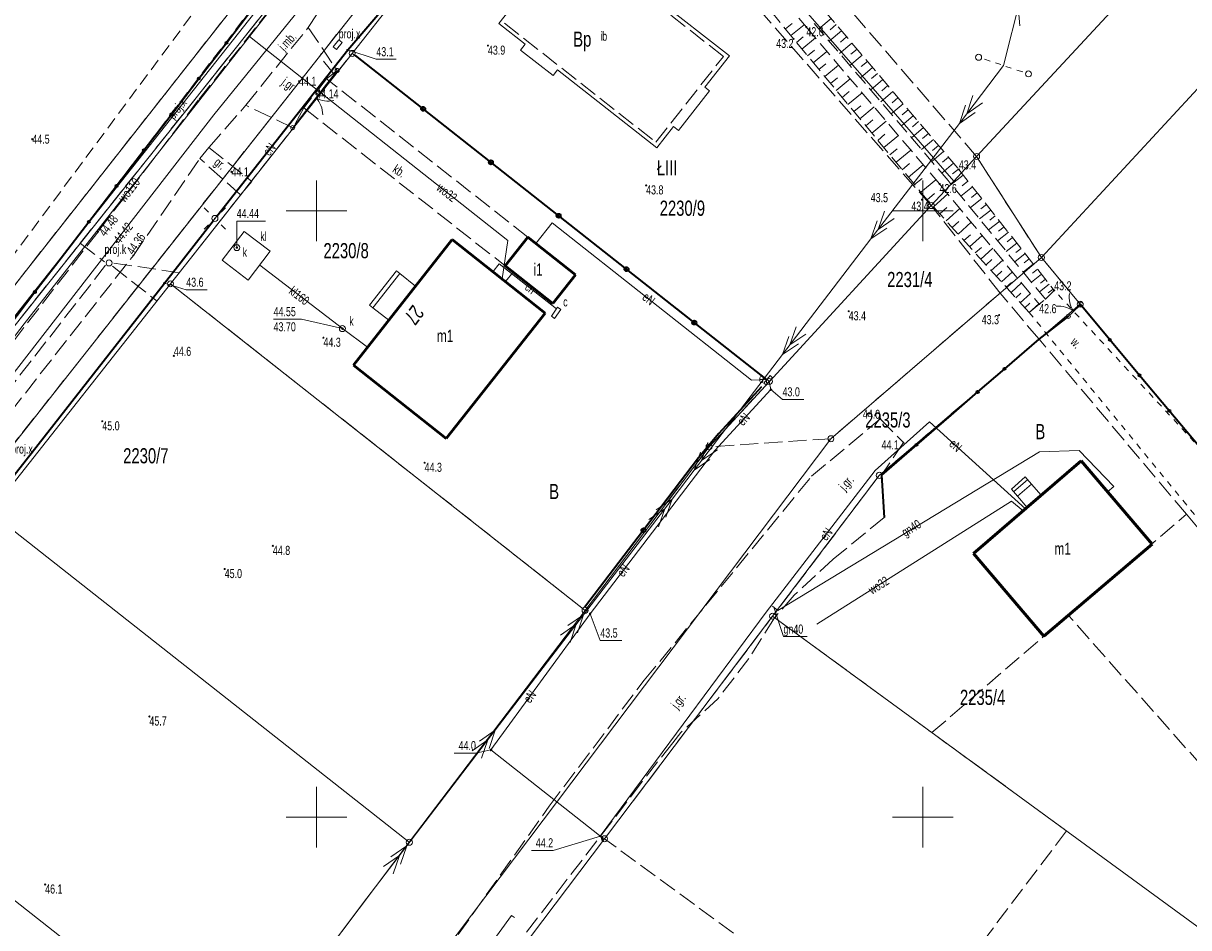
# Model space of a CAD drawing. Header units: millimetres. Extents: x 6552798 to 6553858, y 5859376 to 5860252.
# Tile 22 of 43: x 6553376 to 6553472, y 5859841 to 5859915. Entities that reach past the tile are written whole.
import ezdxf
from ezdxf.enums import TextEntityAlignment as Align

# ---------------------------------------------------------------- set-up
doc = ezdxf.new("R2010")
doc.units = ezdxf.units.MM
for name, pattern in [('1', [0]), ('1_1', [0]), ('1_OTDI', [0]), ('1_OTKJ', [2, 1.5, -0.5]), ('1_OTKU', [2, 1.5, -0.5]), ('1_OTRK', [1.75, 1.25, -0.5]), ('1_OTRKG', [1.75, 1.25, -0.5]), ('1_OTWM', [1, 0.5, -0.5]), ('1_OTZK', [1.5, 1, -0.5]), ('2_EGBS', [0]), ('2_EGBSG', [0]), ('2_EGBU_A', [0]), ('3_SUCP', [0]), ('3_SUCU', [0]), ('3_SUEP_A', [0]), ('3_SUES', [0]), ('3_SUGP', [0]), ('3_SUKM', [0]), ('3_SUKP', [0]), ('3_SULO', [0]), ('3_SUPP_P', [2, 1.5, -0.5]), ('3_SUUP_P', [0]), ('3_SUWP', [0]), ('GDE', [0]), ('GUK', [2, 1.5, -0.5])]:
    doc.linetypes.add(name, pattern=pattern)
for name, color, linetype, lineweight in [('Dzialki', 7, 'GDE', 18), ('EADTD_T_0', 7, 'Continuous', 25), ('EGBB_E_T_0', 7, 'Continuous', 20), ('EGBB_L_0', 7, '2_EGBU_A', 50), ('EGBE_L_3', 7, '2_EGBS', 18), ('Kontury', 3, 'GUK', 18), ('Numery_dzialek', 7, 'Continuous', 13), ('Numery_konturow', 3, 'Continuous', 13), ('OTD_E_T_7', 7, 'Continuous', 0), ('OTD_L_14', 7, '1_OTDI', 18), ('OTK_E_T_0', 7, 'Continuous', 0), ('OTK_E_T_3', 7, 'Continuous', 0), ('OTK_L_0', 7, '1_OTKJ', 18), ('OTK_L_18', 7, '1_1', 18), ('OTK_L_4', 7, '1_OTKU', 18), ('OTO_L_0', 7, 'Continuous', 35), ('OTO_L_1', 7, 'Continuous', 18), ('OTR_L_1', 7, '1_OTRK', 18), ('OTR_T_0', 7, 'Continuous', 18), ('OTR_T_1', 7, 'Continuous', 18), ('OTW_E_T_2', 7, 'Continuous', 0), ('OTW_L_3', 7, 'Continuous', 18), ('OTZ_L_1', 7, '1_OTZK', 18), ('P_SUK_E_T_6', 34, 'Continuous', 0), ('P_SUK_T_3', 34, 'Continuous', 18), ('P_SUKP_L_0', 34, '3_SUPP_P', 18), ('P_SUL_E_T_0', 7, 'Continuous', 0), ('P_SUL_L_0', 7, '3_SUUP_P', 18), ('P_SUP_E_T_5', 7, 'Continuous', 0), ('P_SUP_T_4', 7, 'Continuous', 18), ('Podzial_sekcyjny_krzyze', 7, '1', 0), ('Punkty', 7, 'Continuous', 18), ('SUC_E_T_0', 200, 'Continuous', 0), ('SUC_L_0', 200, '3_SUCU', 18), ('SUCP_E_T_0', 200, 'Continuous', 18), ('SUCP_L_0', 200, '3_SUCP', 18), ('SUE_E_T_1', 1, 'Continuous', 0), ('SUE_L_1', 1, '3_SUES', 18), ('SUE_T_3', 7, 'Continuous', 18), ('SUEP_E_T_0', 1, 'Continuous', 0), ('SUEP_L_0', 1, '3_SUEP_A', 18), ('SUER_T_0', 1, 'Continuous', 18), ('SUGP_E_T_0', 52, 'Continuous', 0), ('SUGP_L_0', 52, '3_SUGP', 18), ('SUK_E_T_2', 34, 'Continuous', 0), ('SUK_E_T_4', 34, 'Continuous', 0), ('SUK_L_3', 34, '3_SUKM', 18), ('SUK_T_3', 34, 'Continuous', 18), ('SUKP_E_T_0', 34, 'Continuous', 0), ('SUKP_L_0', 34, '3_SUKP', 18), ('SUKR_T_0', 34, 'Continuous', 18), ('SUL_L_1', 7, '3_SULO', 35), ('SUP_E_T_1', 7, 'Continuous', 0), ('SUP_T_2', 7, 'Continuous', 18), ('SUP_T_4', 7, 'Continuous', 18), ('SUWP_E_T_0', 5, 'Continuous', 0), ('SUWP_L_0', 5, '3_SUWP', 18)]:
    doc.layers.add(name, color=color, linetype=linetype, lineweight=lineweight)
doc.styles.get("Standard").update_dxf_attribs({"font": 'arial.ttf'})

# ---------------------------------------------------------------- blocks, each defined once
blk = doc.blocks.new('GRT')
at = {"linetype": 'Continuous'}
blk.add_circle((0, 0), 0.25, dxfattribs=at)
blk = doc.blocks.new('GRO')
at = {"linetype": 'Continuous'}
blk.add_circle((0, 0), 0.045, dxfattribs=at)
blk = doc.blocks.new('2_OTRN')
at = {"linetype": 'Continuous'}
blk.add_circle((0, 0), 0.045, dxfattribs=at)
blk = doc.blocks.new('2_OTRS')
at = {"linetype": 'Continuous'}
blk.add_circle((0, 0), 0.045, dxfattribs=at)
blk = doc.blocks.new('4_SUKS')
at = {"linetype": 'Continuous'}
blk.add_circle((0, 0), 0.25, dxfattribs=at)
blk = doc.blocks.new('4_SUPW_B')
at = {"linetype": 'Continuous'}
for p, q in [((0.375, 0.175), (-0.375, 0.175)), ((-0.375, 0.175), (-0.375, -0.175)), ((0.375, -0.175), (0.375, 0.175)), ((-0.375, -0.175), (0.375, -0.175))]:
    blk.add_line(p, q, dxfattribs=at)
blk = doc.blocks.new('4_SUEO_W')
at = {"linetype": 'Continuous'}
for p, q in [((-0.53035, 0.53035), (-0.8839, 0.8839)), ((0.53035, 0.53035), (0.8839, 0.8839)), ((-0.53035, -0.53035), (-0.8839, -0.8839)), ((0.53035, -0.53035), (0.8839, -0.8839))]:
    blk.add_line(p, q, dxfattribs=at)
blk.add_circle((0, 0), 0.025, dxfattribs=at)
blk = doc.blocks.new('4_SUPP')
at = {"linetype": 'Continuous'}
blk.add_circle((0, 0), 0.25, dxfattribs=at)
blk = doc.blocks.new('4_SUPS')
at = {"linetype": 'Continuous'}
blk.add_circle((0, 0), 0.0625, dxfattribs=at)
blk = doc.blocks.new('4_SUPW')
at = {"linetype": 'Continuous'}
blk.add_circle((0, 0), 0.25, dxfattribs=at)

msp = doc.modelspace()

# ---------------------------------------------------------------- linework, layer by layer
at = {"layer": 'Dzialki'}
for p, q in [((6553543.24, 5860000.37), (6553454.42, 5859904.48)), ((6553549.59, 5859993.3), (6553459.76, 5859896.15)), ((6553298.12, 5859796.02), (6553415.42, 5859945.08)), ((6553336.65, 5859842.21), (6553414.8, 5859940.39)), ((6553452.55, 5859902.45), (6553422.18, 5859937.36)), ((6553419.01, 5859936.51), (6553333.4, 5859828)), ((6553402.95, 5859912.98), (6553420.32, 5859935.01)), ((6553387.97, 5859893.98), (6553402.95, 5859912.98)), ((6553437.34, 5859885.93), (6553402.95, 5859912.98)), ((6553454.42, 5859904.48), (6553452.55, 5859902.45)), ((6553454.42, 5859904.48), (6553459.76, 5859896.15)), ((6553450.69, 5859900.43), (6553452.55, 5859902.45)), ((6553437.34, 5859885.93), (6553450.69, 5859900.43)), ((6553459.76, 5859896.15), (6553442.41, 5859881.21)), ((6553459.76, 5859896.15), (6553462.96, 5859892.3)), ((6553373.12, 5859875.14), (6553387.97, 5859893.98)), ((6553422.15, 5859867.06), (6553387.97, 5859893.98)), ((6553462.96, 5859892.3), (6553446.4, 5859878.19)), ((6553475.16, 5859877.69), (6553462.96, 5859892.3)), ((6553432.37, 5859880.54), (6553437.34, 5859885.93)), ((6553442.41, 5859881.21), (6553400.92, 5859826.21)), ((6553422.15, 5859867.06), (6553432.37, 5859880.54)), ((6553446.4, 5859878.19), (6553437.61, 5859866.58)), ((6553407.66, 5859847.94), (6553373.12, 5859875.14)), ((6553407.66, 5859847.94), (6553422.15, 5859867.06)), ((6553423.75, 5859848.23), (6553437.61, 5859866.58)), ((6553437.61, 5859866.58), (6553475.38, 5859838.96)), ((6553391.25, 5859830.44), (6553360.26, 5859854.85)), ((6553410.55, 5859830.77), (6553423.75, 5859848.23)), ((6553394.73, 5859830.88), (6553407.66, 5859847.94))]:
    msp.add_line(p, q, dxfattribs=at)
at = {"layer": 'EGBB_L_0', "linetype": '2_EGBU_A'}
for p, q in [((6553403.05, 5859887.28), (6553411.2, 5859897.63)), ((6553411.2, 5859897.63), (6553418.86, 5859891.57)), ((6553415.55, 5859895.47), (6553417.43, 5859897.82)), ((6553417.43, 5859897.82), (6553421.35, 5859894.73)), ((6553419.49, 5859892.37), (6553415.55, 5859895.47)), ((6553421.35, 5859894.73), (6553419.49, 5859892.37)), ((6553418.86, 5859891.57), (6553410.7, 5859881.23)), ((6553410.7, 5859881.23), (6553403.05, 5859887.28)), ((6553463.05, 5859879.39), (6553454.17, 5859871.74)), ((6553468.89, 5859872.51), (6553463.05, 5859879.39)), ((6553459.955, 5859864.925), (6553468.89, 5859872.51)), ((6553454.17, 5859871.74), (6553459.955, 5859864.925))]:
    msp.add_line(p, q, dxfattribs=at)
at = {"layer": 'EGBE_L_3', "linetype": '2_EGBS'}
for p, q in [((6553404.39, 5859892.21), (6553406.61, 5859895.04)), ((6553406.88, 5859894.82), (6553404.66, 5859891.99)), ((6553406.61, 5859895.04), (6553406.88, 5859894.82)), ((6553406.88, 5859894.82), (6553408.18, 5859893.8)), ((6553408.18, 5859893.8), (6553405.96, 5859890.97)), ((6553404.66, 5859891.99), (6553404.39, 5859892.21)), ((6553405.96, 5859890.97), (6553404.66, 5859891.99)), ((6553457.29, 5859877.06), (6553458.44, 5859878.07)), ((6553457.476, 5859876.844), (6553458.636, 5859877.843)), ((6553458.44, 5859878.07), (6553458.962, 5859877.464)), ((6553457.803, 5859876.465), (6553458.962, 5859877.464)), ((6553458.962, 5859877.464), (6553459.751, 5859876.548)), ((6553457.803, 5859876.465), (6553458.592, 5859875.549)), ((6553458.592, 5859875.549), (6553459.751, 5859876.548))]:
    msp.add_line(p, q, dxfattribs=at)
at = {"layer": 'EGBE_L_3', "linetype": '2_EGBSG'}
msp.add_line((6553457.29, 5859877.06), (6553457.803, 5859876.465), dxfattribs=at)
at = {"layer": 'Kontury'}
for p, q in [((6553454.42, 5859904.48), (6553424.03, 5859939.7)), ((6553419.01, 5859936.51), (6553400.25, 5859912.73)), ((6553450.69, 5859900.43), (6553420.32, 5859935.01)), ((6553433.55, 5859912.73), (6553421.07, 5859922.54)), ((6553323.18, 5859827.87), (6553395.17, 5859919.35)), ((6553396.42, 5859917.28), (6553336.65, 5859842.21)), ((6553415.51, 5859915.47), (6553427.98, 5859905.66)), ((6553400.25, 5859912.73), (6553333.4, 5859828)), ((6553401.53, 5859911.18), (6553400.25, 5859912.73)), ((6553401.53, 5859911.18), (6553402.95, 5859912.98)), ((6553402.95, 5859912.98), (6553437.34, 5859885.93)), ((6553427.98, 5859905.66), (6553433.55, 5859912.73)), ((6553387.97, 5859893.98), (6553401.53, 5859911.18)), ((6553459.76, 5859896.15), (6553454.42, 5859904.48)), ((6553456.36, 5859893.22), (6553450.69, 5859900.43)), ((6553462.96, 5859892.3), (6553459.76, 5859896.15)), ((6553422.15, 5859867.06), (6553387.97, 5859893.98)), ((6553456.36, 5859893.22), (6553442.41, 5859881.21)), ((6553459.57, 5859889.41), (6553456.36, 5859893.22)), ((6553475.16, 5859877.69), (6553462.96, 5859892.3)), ((6553459.57, 5859889.41), (6553446.4, 5859878.19)), ((6553471.73, 5859874.98), (6553459.57, 5859889.41)), ((6553437.34, 5859885.93), (6553432.37, 5859880.54)), ((6553442.41, 5859881.21), (6553432.37, 5859880.54)), ((6553432.37, 5859880.54), (6553429.78, 5859877.12)), ((6553446.4, 5859878.19), (6553437.61, 5859866.58)), ((6553429.78, 5859877.12), (6553422.15, 5859867.06)), ((6553461.98, 5859866.65), (6553471.73, 5859874.98)), ((6553471.73, 5859874.98), (6553499.57, 5859841.73)), ((6553423.75, 5859848.23), (6553437.61, 5859866.58)), ((6553437.61, 5859866.58), (6553450.74, 5859856.98)), ((6553450.74, 5859856.98), (6553461.98, 5859866.65)), ((6553490.23, 5859834.78), (6553461.98, 5859866.65)), ((6553450.74, 5859856.98), (6553461.83, 5859848.87)), ((6553442.46, 5859834.55), (6553423.75, 5859848.23)), ((6553461.83, 5859848.87), (6553447.97, 5859830.52))]:
    msp.add_line(p, q, dxfattribs=at)
at = {"layer": 'OTD_L_14', "linetype": '1_OTDI'}
for p, q in [((6553415.03, 5859915.44), (6553421, 5859923.04)), ((6553421, 5859923.04), (6553434.06, 5859912.77)), ((6553417.21, 5859913.73), (6553415.03, 5859915.44)), ((6553416.83, 5859913.25), (6553417.21, 5859913.73)), ((6553419.51, 5859911.15), (6553416.83, 5859913.25)), ((6553434.06, 5859912.77), (6553432.02, 5859910.19)), ((6553419.88, 5859911.62), (6553419.51, 5859911.15)), ((6553428.05, 5859905.18), (6553419.88, 5859911.62)), ((6553432.41, 5859909.88), (6553429.84, 5859906.63)), ((6553432.02, 5859910.19), (6553432.41, 5859909.88)), ((6553429.45, 5859906.94), (6553428.05, 5859905.18)), ((6553429.84, 5859906.63), (6553429.45, 5859906.94))]:
    msp.add_line(p, q, dxfattribs=at)
at = {"layer": 'OTK_L_0', "linetype": '1_OTKJ'}
for p, q in [((6553397.45, 5859918.21), (6553390.26, 5859909.11)), ((6553399.33, 5859915.11), (6553400.05, 5859916.24)), ((6553394.17, 5859908.7), (6553399.33, 5859915.11)), ((6553399.33, 5859915.11), (6553401.71, 5859911.57)), ((6553401.71, 5859911.57), (6553400.84, 5859910.88)), ((6553390.26, 5859909.11), (6553382, 5859898.28)), ((6553391.13, 5859905.21), (6553394.17, 5859908.7)), ((6553398.05, 5859906.85), (6553394.17, 5859908.7)), ((6553398.97, 5859908.49), (6553398.05, 5859906.85)), ((6553390.38, 5859904.31), (6553391.13, 5859905.21)), ((6553384.91, 5859896.32), (6553390.38, 5859904.31)), ((6553382, 5859898.28), (6553369.62, 5859882.26)), ((6553374.77, 5859883.4), (6553384.91, 5859896.32)), ((6553440.82, 5859878.11), (6553446.47, 5859882.85)), ((6553446.47, 5859882.85), (6553448.39, 5859880.89)), ((6553448.39, 5859880.89), (6553446.59, 5859878.21)), ((6553427.03, 5859861.3), (6553440.82, 5859878.11)), ((6553446.59, 5859878.21), (6553446.81, 5859874.72)), ((6553446.81, 5859874.72), (6553442.6, 5859871.28)), ((6553442.6, 5859871.28), (6553439.38, 5859868.3)), ((6553439.38, 5859868.3), (6553437.77, 5859866.44)), ((6553437.77, 5859866.44), (6553435.64, 5859863.09)), ((6553435.64, 5859863.09), (6553433.12, 5859859.79)), ((6553419.19, 5859850.92), (6553427.03, 5859861.3)), ((6553433.12, 5859859.79), (6553430.04, 5859857)), ((6553430.04, 5859857), (6553429.37, 5859856.13)), ((6553429.37, 5859856.13), (6553426.79, 5859852.86)), ((6553426.79, 5859852.86), (6553424.34, 5859849.64)), ((6553404.76, 5859830.54), (6553419.19, 5859850.92)), ((6553424.34, 5859849.64), (6553407.7, 5859828.03))]:
    msp.add_line(p, q, dxfattribs=at)
at = {"layer": 'OTK_L_18', "linetype": '1_1'}
for p, q in [((6553462.86, 5859995.75), (6553391.535, 5859907.91)), ((6553391.535, 5859907.91), (6553296.727, 5859785.519))]:
    msp.add_line(p, q, dxfattribs=at)
at = {"layer": 'OTK_L_4', "linetype": '1_OTKU'}
for p, q in [((6553400.84, 5859910.88), (6553398.97, 5859908.49)), ((6553417.43, 5859897.82), (6553400.84, 5859910.88)), ((6553398.97, 5859908.49), (6553415.55, 5859895.47)), ((6553390.38, 5859904.31), (6553391.13, 5859905.21)), ((6553391.13, 5859905.21), (6553394.67, 5859902.42)), ((6553393.75, 5859901.31), (6553390.38, 5859904.31)), ((6553394.67, 5859902.42), (6553393.75, 5859901.31)), ((6553415.55, 5859895.47), (6553417.43, 5859897.82))]:
    msp.add_line(p, q, dxfattribs=at)
at = {"layer": 'OTO_L_0'}
for p, q in [((6553392.582, 5859913.857), (6553394.85, 5859916.81)), ((6553390.315, 5859910.905), (6553392.582, 5859913.857)), ((6553408.798, 5859908.405), (6553403.21, 5859912.81)), ((6553388.047, 5859907.952), (6553390.315, 5859910.905)), ((6553385.779, 5859904.999), (6553388.047, 5859907.952)), ((6553414.386, 5859903.999), (6553408.798, 5859908.405)), ((6553383.512, 5859902.047), (6553385.779, 5859904.999)), ((6553419.974, 5859899.594), (6553414.386, 5859903.999)), ((6553381.244, 5859899.094), (6553383.512, 5859902.047)), ((6553378.96, 5859896.12), (6553381.244, 5859899.094)), ((6553425.562, 5859895.189), (6553419.974, 5859899.594)), ((6553376.797, 5859893.306), (6553378.96, 5859896.12)), ((6553431.15, 5859890.783), (6553425.562, 5859895.189)), ((6553374.635, 5859890.491), (6553376.797, 5859893.306)), ((6553465.41, 5859889.368), (6553462.96, 5859892.3)), ((6553461.99, 5859891.3), (6553459.56, 5859889.41)), ((6553437.04, 5859886.14), (6553431.15, 5859890.783)), ((6553459.56, 5859889.41), (6553456.718, 5859886.963)), ((6553467.859, 5859886.435), (6553465.41, 5859889.368)), ((6553456.718, 5859886.963), (6553454.509, 5859885.062)), ((6553470.309, 5859883.503), (6553467.859, 5859886.435)), ((6553436.69, 5859885.48), (6553433.18, 5859881.64)), ((6553454.509, 5859885.062), (6553452.3, 5859883.16)), ((6553452.3, 5859883.16), (6553449.466, 5859880.704)), ((6553472.759, 5859880.57), (6553470.309, 5859883.503)), ((6553433.18, 5859881.64), (6553431.51, 5859879.63)), ((6553449.466, 5859880.704), (6553446.59, 5859878.21)), ((6553431.51, 5859879.63), (6553426.965, 5859873.664)), ((6553446.59, 5859878.21), (6553446.81, 5859874.72)), ((6553426.965, 5859873.664), (6553422.11, 5859867.29))]:
    msp.add_line(p, q, dxfattribs=at)
for centre, radius in [((6553392.582, 5859913.857), 0.085), ((6553390.315, 5859910.905), 0.085), ((6553408.798, 5859908.405), 0.17), ((6553388.047, 5859907.952), 0.085), ((6553385.779, 5859904.999), 0.085), ((6553414.386, 5859903.999), 0.17), ((6553383.512, 5859902.047), 0.085), ((6553381.244, 5859899.094), 0.085), ((6553419.974, 5859899.594), 0.17), ((6553425.562, 5859895.189), 0.17), ((6553376.797, 5859893.306), 0.085), ((6553431.15, 5859890.783), 0.17), ((6553465.41, 5859889.368), 0.085), ((6553456.718, 5859886.963), 0.085), ((6553467.859, 5859886.435), 0.085), ((6553454.509, 5859885.062), 0.085), ((6553470.309, 5859883.503), 0.085), ((6553449.466, 5859880.704), 0.085), ((6553426.965, 5859873.664), 0.17)]:
    msp.add_circle(centre, radius, dxfattribs=at)
at = {"layer": 'OTO_L_1'}
for p, q in [((6553401.71, 5859911.57), (6553400.263, 5859909.704)), ((6553400.416, 5859909.901), (6553399.497, 5859908.716)), ((6553399.497, 5859908.716), (6553398.05, 5859906.85)), ((6553461.881, 5859891.197), (6553462.968, 5859892.231)), ((6553462.968, 5859892.231), (6553463.04, 5859892.3)), ((6553461.99, 5859891.3), (6553462.062, 5859891.369))]:
    msp.add_line(p, q, dxfattribs=at)
for centre in [(6553401.71, 5859911.57), (6553398.05, 5859906.85), (6553463.04, 5859892.3), (6553461.99, 5859891.3)]:
    msp.add_circle(centre, 0.17, dxfattribs=at)
for centre, start, end in [((6553400.952, 5859911.044), 240.1536, 284.22798), ((6553398.524, 5859907.913), 0.19033, 44.2647), ((6553464.049, 5859892.88), 171.58399, 215.65837), ((6553461.181, 5859890.148), 51.54727, 95.62164)]:
    msp.add_arc(centre, 2, start, end, dxfattribs=at)
at = {"layer": 'OTR_L_1', "linetype": '1_OTRK'}
for p, q in [((6553435.28, 5859921.27), (6553440.39, 5859915.14)), ((6553452.07, 5859902.5), (6553440.91, 5859915.58)), ((6553440.39, 5859915.14), (6553451.37, 5859902.21)), ((6553451.37, 5859902.21), (6553459.58, 5859892.31)), ((6553460.1, 5859892.71), (6553452.07, 5859902.5)), ((6553460.82, 5859893.44), (6553460.1, 5859892.71)), ((6553458.76, 5859891.61), (6553459.58, 5859892.31))]:
    msp.add_line(p, q, dxfattribs=at)
at = {"layer": 'OTR_L_1', "linetype": '1_OTRKG'}
for p, q in [((6553439.33, 5859914.17), (6553434.32, 5859920.36)), ((6553441.89, 5859916.49), (6553452.96, 5859903.41)), ((6553450.47, 5859900.76), (6553439.33, 5859914.17)), ((6553452.96, 5859903.41), (6553460.82, 5859893.44)), ((6553458.76, 5859891.61), (6553450.47, 5859900.76))]:
    msp.add_line(p, q, dxfattribs=at)
at = {"layer": 'OTR_L_1', "linetype": '1_1'}
for p, q in [((6553438.658, 5859915), (6553439.21, 5859915.447)), ((6553439.108, 5859914.444), (6553440.22, 5859915.344)), ((6553442.421, 5859915.862), (6553441.404, 5859915.001)), ((6553442.852, 5859915.354), (6553442.344, 5859914.924)), ((6553439.565, 5859913.888), (6553440.118, 5859914.348)), ((6553443.281, 5859914.846), (6553442.268, 5859913.988)), ((6553443.71, 5859914.339), (6553443.205, 5859913.911)), ((6553440.027, 5859913.331), (6553441.141, 5859914.256)), ((6553444.138, 5859913.834), (6553443.129, 5859912.979)), ((6553444.565, 5859913.329), (6553444.062, 5859912.903)), ((6553440.492, 5859912.771), (6553441.052, 5859913.236)), ((6553440.96, 5859912.208), (6553442.086, 5859913.143)), ((6553444.992, 5859912.825), (6553443.986, 5859911.974)), ((6553441.43, 5859911.642), (6553441.996, 5859912.112)), ((6553441.903, 5859911.073), (6553443.041, 5859912.019)), ((6553445.842, 5859911.821), (6553444.84, 5859910.974)), ((6553445.417, 5859912.323), (6553444.915, 5859911.898)), ((6553442.378, 5859910.501), (6553442.95, 5859910.976)), ((6553442.856, 5859909.926), (6553444.006, 5859910.882)), ((6553446.688, 5859910.821), (6553445.691, 5859909.977)), ((6553446.265, 5859911.32), (6553445.766, 5859910.897)), ((6553443.336, 5859909.347), (6553443.915, 5859909.828)), ((6553443.819, 5859908.766), (6553444.982, 5859909.732)), ((6553447.531, 5859909.824), (6553446.538, 5859908.984)), ((6553447.11, 5859910.322), (6553446.613, 5859909.901)), ((6553444.305, 5859908.181), (6553444.89, 5859908.667)), ((6553444.793, 5859907.593), (6553445.969, 5859908.57)), ((6553448.371, 5859908.832), (6553447.382, 5859907.995)), ((6553447.952, 5859909.328), (6553447.456, 5859908.908)), ((6553449.208, 5859907.844), (6553448.222, 5859907.01)), ((6553448.79, 5859908.337), (6553448.296, 5859907.92)), ((6553445.284, 5859907.002), (6553445.875, 5859907.493)), ((6553445.778, 5859906.408), (6553446.967, 5859907.395)), ((6553450.041, 5859906.859), (6553449.059, 5859906.029)), ((6553449.625, 5859907.351), (6553449.133, 5859906.935)), ((6553446.274, 5859905.81), (6553446.872, 5859906.307)), ((6553446.774, 5859905.21), (6553447.975, 5859906.208)), ((6553450.871, 5859905.879), (6553449.893, 5859905.052)), ((6553450.456, 5859906.369), (6553449.966, 5859905.954)), ((6553447.275, 5859904.606), (6553447.879, 5859905.107)), ((6553447.78, 5859903.998), (6553448.994, 5859905.007)), ((6553451.697, 5859904.902), (6553450.723, 5859904.078)), ((6553451.284, 5859905.39), (6553450.796, 5859904.977)), ((6553448.287, 5859903.388), (6553448.898, 5859903.895)), ((6553448.797, 5859902.774), (6553450.025, 5859903.794)), ((6553452.52, 5859903.93), (6553451.55, 5859903.109)), ((6553452.109, 5859904.415), (6553451.623, 5859904.004)), ((6553453.324, 5859902.948), (6553452.339, 5859902.172)), ((6553452.931, 5859903.445), (6553452.447, 5859903.035)), ((6553449.31, 5859902.156), (6553449.927, 5859902.669)), ((6553449.826, 5859901.536), (6553451.067, 5859902.567)), ((6553454.097, 5859901.968), (6553453.131, 5859901.206)), ((6553453.712, 5859902.455), (6553453.225, 5859902.071)), ((6553450.343, 5859900.913), (6553450.965, 5859901.43)), ((6553450.871, 5859900.317), (6553452.052, 5859901.387)), ((6553454.855, 5859901.007), (6553453.907, 5859900.26)), ((6553454.478, 5859901.485), (6553453.999, 5859901.108)), ((6553451.395, 5859899.739), (6553451.973, 5859900.263)), ((6553451.907, 5859899.174), (6553453.038, 5859900.198)), ((6553455.598, 5859900.064), (6553454.669, 5859899.331)), ((6553455.228, 5859900.533), (6553454.759, 5859900.163)), ((6553452.409, 5859898.62), (6553452.962, 5859899.122)), ((6553452.899, 5859898.079), (6553453.982, 5859899.06)), ((6553456.327, 5859899.139), (6553455.416, 5859898.421)), ((6553455.964, 5859899.599), (6553455.504, 5859899.237)), ((6553453.379, 5859897.549), (6553453.909, 5859898.029)), ((6553453.849, 5859897.03), (6553454.886, 5859897.97)), ((6553457.042, 5859898.233), (6553456.148, 5859897.528)), ((6553456.686, 5859898.684), (6553456.235, 5859898.328)), ((6553457.743, 5859897.343), (6553456.866, 5859896.652)), ((6553457.394, 5859897.786), (6553456.951, 5859897.437)), ((6553454.309, 5859896.523), (6553454.816, 5859896.983)), ((6553454.759, 5859896.026), (6553455.752, 5859896.926)), ((6553458.43, 5859896.471), (6553457.571, 5859895.794)), ((6553458.088, 5859896.905), (6553457.654, 5859896.563)), ((6553458.769, 5859896.041), (6553458.344, 5859895.706)), ((6553455.199, 5859895.54), (6553455.685, 5859895.981)), ((6553455.63, 5859895.065), (6553456.581, 5859895.927)), ((6553459.105, 5859895.616), (6553458.262, 5859894.951)), ((6553459.437, 5859895.194), (6553459.02, 5859894.865)), ((6553456.051, 5859894.6), (6553456.517, 5859895.021)), ((6553456.464, 5859894.144), (6553457.375, 5859894.969)), ((6553459.766, 5859894.777), (6553458.939, 5859894.125)), ((6553460.092, 5859894.364), (6553459.683, 5859894.041)), ((6553456.868, 5859893.699), (6553457.313, 5859894.102)), ((6553457.263, 5859893.263), (6553458.135, 5859894.053)), ((6553457.649, 5859892.836), (6553458.076, 5859893.223)), ((6553458.028, 5859892.418), (6553458.863, 5859893.175)), ((6553460.415, 5859893.954), (6553459.604, 5859893.315)), ((6553460.734, 5859893.549), (6553460.333, 5859893.232)), ((6553458.398, 5859892.01), (6553458.806, 5859892.38)), ((6553458.76, 5859891.61), (6553459.56, 5859892.335))]:
    msp.add_line(p, q, dxfattribs=at)
at = {"layer": 'OTW_L_3', "linetype": '1_OTWM'}
for p, q in [((6553460.82, 5859893.44), (6553460.1, 5859892.71)), ((6553474.408, 5859878.743), (6553460.82, 5859893.44)), ((6553458.76, 5859891.61), (6553459.58, 5859892.31)), ((6553459.58, 5859892.31), (6553460.1, 5859892.71)), ((6553458.76, 5859891.61), (6553499.57, 5859841.73))]:
    msp.add_line(p, q, dxfattribs=at)
at = {"layer": 'OTZ_L_1', "linetype": '1_OTZK'}
for p, q in [((6553408.5, 5859934.78), (6553378.96, 5859896.12)), ((6553372.06, 5859892.36), (6553394.5, 5859922.57)), ((6553378.96, 5859896.12), (6553336.72, 5859841.34))]:
    msp.add_line(p, q, dxfattribs=at)
at = {"layer": 'P_SUKP_L_0', "linetype": '3_SUPP_P'}
for p, q in [((6553380.545, 5859897.315), (6553382.542, 5859895.792)), ((6553382.623, 5859895.507), (6553351.894, 5859856.07)), ((6553383.179, 5859895.439), (6553386.868, 5859892.548)), ((6553383.303, 5859895.69), (6553388.692, 5859894.899))]:
    msp.add_line(p, q, dxfattribs=at)
at = {"layer": 'P_SUL_L_0', "linetype": '3_SUUP_P'}
msp.add_line((6553395.879, 5859917.584), (6553369.261, 5859883.916), dxfattribs=at)
at = {"layer": 'Podzial_sekcyjny_krzyze'}
for p, q in [((6553400, 5859897.5), (6553400, 5859902.5)), ((6553450, 5859897.5), (6553450, 5859902.5)), ((6553397.5, 5859900), (6553402.5, 5859900)), ((6553447.5, 5859900), (6553452.5, 5859900)), ((6553400, 5859847.5), (6553400, 5859852.5)), ((6553450, 5859847.5), (6553450, 5859852.5)), ((6553397.5, 5859850), (6553402.5, 5859850)), ((6553447.5, 5859850), (6553452.5, 5859850))]:
    msp.add_line(p, q, dxfattribs=at)
at = {"layer": 'SUC_L_0', "linetype": '3_SUCU'}
for p, q in [((6553419.37, 5859891.3), (6553419.88, 5859892.05)), ((6553419.63, 5859891.12), (6553419.37, 5859891.3)), ((6553420.14, 5859891.87), (6553419.63, 5859891.12)), ((6553419.88, 5859892.05), (6553420.14, 5859891.87))]:
    msp.add_line(p, q, dxfattribs=at)
at = {"layer": 'SUCP_L_0', "linetype": '3_SUCP'}
for p, q in [((6553414.55, 5859894.98), (6553415.07, 5859895.63)), ((6553415.07, 5859895.63), (6553419.8, 5859891.93))]:
    msp.add_line(p, q, dxfattribs=at)
at = {"layer": 'SUE_L_1', "linetype": '3_SUES'}
for p, q in [((6553436.89, 5859885.8), (6553437.41, 5859886.41)), ((6553437.08, 5859885.64), (6553436.89, 5859885.8)), ((6553437.59, 5859886.24), (6553437.08, 5859885.64)), ((6553437.41, 5859886.41), (6553437.59, 5859886.24))]:
    msp.add_line(p, q, dxfattribs=at)
at = {"layer": 'SUEP_L_0', "linetype": '3_SUEP_A'}
for p, q in [((6553402.58, 5859913.26), (6553408.978, 5859920.721)), ((6553456.645, 5859911.975), (6553458.097, 5859917.797)), ((6553457.855, 5859916.826), (6553457.977, 5859915.25)), ((6553391.786, 5859899.568), (6553402.58, 5859913.26)), ((6553453.001, 5859907.209), (6553456.645, 5859911.975)), ((6553454.122, 5859909.498), (6553453.608, 5859908.003)), ((6553453.515, 5859908.704), (6553453.001, 5859907.209)), ((6553453.608, 5859908.003), (6553454.916, 5859908.891)), ((6553453.001, 5859907.209), (6553454.309, 5859908.096)), ((6553445.712, 5859897.676), (6553453.001, 5859907.209)), ((6553446.833, 5859899.965), (6553446.32, 5859898.47)), ((6553387.47, 5859894.04), (6553391.477, 5859899.174)), ((6553391.477, 5859899.174), (6553391.63, 5859899.37)), ((6553391.63, 5859899.37), (6553391.786, 5859899.568)), ((6553418.082, 5859897.306), (6553419.44, 5859899.02)), ((6553419.44, 5859899.02), (6553435.87, 5859886.05)), ((6553446.226, 5859899.171), (6553445.712, 5859897.676)), ((6553446.32, 5859898.47), (6553447.628, 5859899.358)), ((6553445.712, 5859897.676), (6553447.02, 5859898.563)), ((6553438.424, 5859888.143), (6553445.712, 5859897.676)), ((6553415.59, 5859894.16), (6553416.214, 5859894.948)), ((6553374.793, 5859877.816), (6553387.47, 5859894.04)), ((6553439.545, 5859890.432), (6553439.031, 5859888.937)), ((6553438.938, 5859889.638), (6553438.424, 5859888.143)), ((6553439.031, 5859888.937), (6553440.339, 5859889.825)), ((6553438.424, 5859888.143), (6553439.732, 5859889.031)), ((6553431.135, 5859878.61), (6553438.424, 5859888.143)), ((6553435.87, 5859886.05), (6553437.15, 5859886.105)), ((6553437.47, 5859885.26), (6553437.335, 5859885.94)), ((6553432.85, 5859880.25), (6553437.47, 5859885.26)), ((6553446.06, 5859878.59), (6553450.54, 5859882.6)), ((6553450.54, 5859882.6), (6553458.451, 5859875.428)), ((6553432.256, 5859880.899), (6553431.743, 5859879.404)), ((6553422.57, 5859866.78), (6553432.85, 5859880.25)), ((6553431.649, 5859880.105), (6553431.135, 5859878.61)), ((6553431.743, 5859879.404), (6553433.051, 5859880.292)), ((6553431.135, 5859878.61), (6553432.443, 5859879.498)), ((6553429.32, 5859876.235), (6553431.135, 5859878.61)), ((6553437.08, 5859866.9), (6553446.06, 5859878.59)), ((6553422.031, 5859866.702), (6553429.32, 5859876.235)), ((6553428.012, 5859875.347), (6553429.32, 5859876.235)), ((6553429.32, 5859876.235), (6553428.806, 5859874.74)), ((6553427.404, 5859874.553), (6553428.712, 5859875.441)), ((6553428.712, 5859875.441), (6553428.199, 5859873.946)), ((6553414.39, 5859855.55), (6553422.57, 5859866.78)), ((6553414.743, 5859857.169), (6553422.031, 5859866.702)), ((6553420.723, 5859865.814), (6553422.031, 5859866.702)), ((6553422.031, 5859866.702), (6553421.517, 5859865.207)), ((6553437.08, 5859866.9), (6553423.4, 5859848.44)), ((6553420.116, 5859865.02), (6553421.424, 5859865.908)), ((6553421.424, 5859865.908), (6553420.91, 5859864.413)), ((6553407.454, 5859847.636), (6553414.743, 5859857.169)), ((6553413.435, 5859856.282), (6553414.743, 5859857.169)), ((6553414.743, 5859857.169), (6553414.229, 5859855.674)), ((6553412.827, 5859855.487), (6553414.135, 5859856.375)), ((6553414.135, 5859856.375), (6553413.622, 5859854.88)), ((6553423.35, 5859848.49), (6553414.39, 5859855.55)), ((6553423.76, 5859848.225), (6553423.35, 5859848.49)), ((6553423.4, 5859848.44), (6553423.668, 5859848.121)), ((6553403.81, 5859842.87), (6553407.454, 5859847.636)), ((6553406.146, 5859846.749), (6553407.454, 5859847.636)), ((6553407.454, 5859847.636), (6553406.94, 5859846.141)), ((6553405.539, 5859845.954), (6553406.847, 5859846.842)), ((6553406.847, 5859846.842), (6553406.333, 5859845.347)), ((6553403.81, 5859842.87), (6553400.192, 5859838.084))]:
    msp.add_line(p, q, dxfattribs=at)
at = {"layer": 'SUER_T_0', "linetype": 'Continuous', "lineweight": 0}
for p, q in [((6553402.579, 5859913.259), (6553404.939, 5859912.49)), ((6553404.939, 5859912.49), (6553406.567, 5859912.49)), ((6553387.47, 5859894.04), (6553389.27, 5859893.489)), ((6553389.27, 5859893.489), (6553391.007, 5859893.489)), ((6553437.47, 5859885.26), (6553438.427, 5859884.451)), ((6553438.427, 5859884.451), (6553440.191, 5859884.451)), ((6553422.57, 5859866.78), (6553423.402, 5859864.567)), ((6553423.402, 5859864.567), (6553425.166, 5859864.567)), ((6553411.356, 5859855.285), (6553413.148, 5859855.285)), ((6553414.39, 5859855.55), (6553413.148, 5859855.285)), ((6553423.406, 5859848.448), (6553419.515, 5859847.272)), ((6553417.723, 5859847.272), (6553419.515, 5859847.272))]:
    msp.add_line(p, q, dxfattribs=at)
at = {"layer": 'SUGP_E_T_0', "linetype": 'Continuous', "lineweight": 0}
for p, q in [((6553437.702, 5859867.318), (6553438.501, 5859864.891)), ((6553438.501, 5859864.891), (6553440.455, 5859864.891))]:
    msp.add_line(p, q, dxfattribs=at)
at = {"layer": 'SUGP_L_0', "linetype": '3_SUGP'}
for p, q in [((6553438.05, 5859867.06), (6553459.62, 5859880.13)), ((6553459.62, 5859880.13), (6553462.88, 5859880.24)), ((6553462.88, 5859880.24), (6553465.75, 5859877.26)), ((6553465.75, 5859877.26), (6553465.218, 5859876.836)), ((6553437.6, 5859867.393), (6553438.05, 5859867.06))]:
    msp.add_line(p, q, dxfattribs=at)
at = {"layer": 'SUK_L_3', "linetype": '3_SUKM'}
for p, q in [((6553392.23, 5859895.92), (6553394.05, 5859898.3)), ((6553394.05, 5859898.3), (6553396.2, 5859896.66)), ((6553396.2, 5859896.66), (6553394.38, 5859894.28)), ((6553394.38, 5859894.28), (6553392.23, 5859895.92))]:
    msp.add_line(p, q, dxfattribs=at)
at = {"layer": 'SUKP_L_0', "linetype": '3_SUKP'}
for p, q in [((6553402.14, 5859890.29), (6553395.33, 5859895.52)), ((6553404.21, 5859888.75), (6553402.14, 5859890.29))]:
    msp.add_line(p, q, dxfattribs=at)
at = {"layer": 'SUKR_T_0', "linetype": 'Continuous', "lineweight": 0}
for p, q in [((6553393.44, 5859896.97), (6553393.43, 5859899.154)), ((6553393.43, 5859899.154), (6553395.791, 5859899.154)), ((6553396.468, 5859891.062), (6553398.775, 5859891.062)), ((6553402.14, 5859890.29), (6553398.775, 5859891.062))]:
    msp.add_line(p, q, dxfattribs=at)
at = {"layer": 'SUL_L_1', "linetype": '3_SULO'}
for p, q in [((6553402.58, 5859913.26), (6553408.978, 5859920.721)), ((6553391.786, 5859899.568), (6553402.58, 5859913.26)), ((6553387.47, 5859894.04), (6553391.477, 5859899.174)), ((6553374.793, 5859877.816), (6553387.47, 5859894.04))]:
    msp.add_line(p, q, dxfattribs=at)
at = {"layer": 'SUP_T_2', "linetype": 'Continuous', "lineweight": 0}
for p, q in [((6553455.064, 5859912.502), (6553455.539, 5859912.344)), ((6553455.973, 5859912.199), (6553456.408, 5859912.054)), ((6553456.842, 5859911.909), (6553457.277, 5859911.764)), ((6553457.751, 5859911.606), (6553458.226, 5859911.448))]:
    msp.add_line(p, q, dxfattribs=at)
at = {"layer": 'SUWP_L_0', "linetype": '3_SUWP'}
for p, q in [((6553394.49, 5859914.38), (6553410.37, 5859934.64)), ((6553375.9, 5859890.67), (6553394.49, 5859914.38)), ((6553415.78, 5859897.54), (6553394.49, 5859914.38)), ((6553415.3, 5859894.39), (6553415.78, 5859897.54)), ((6553366.42, 5859878.37), (6553375.9, 5859890.67)), ((6553441.259, 5859865.909), (6553457.29, 5859876.05)), ((6553457.29, 5859876.05), (6553458.261, 5859875.265)), ((6553416.08, 5859841.91), (6553397.21, 5859816.07)), ((6553416.32, 5859841.75), (6553416.08, 5859841.91))]:
    msp.add_line(p, q, dxfattribs=at)

# ---------------------------------------------------------------- block references
at = {"layer": 'OTR_T_0'}
for p in [(6553399.99, 5859909.64), (6553382, 5859898.28), (6553383.51, 5859897.44), (6553384.91, 5859896.32)]:
    msp.add_blockref('2_OTRS', p, dxfattribs=at)
at = {"layer": 'OTR_T_1'}
for p in [(6553440.39, 5859915.14), (6553414.14, 5859913.62), (6553439.33, 5859914.17), (6553398.57, 5859910.68), (6553376.58, 5859905.91), (6553393, 5859903.21), (6553452.96, 5859903.41), (6553427.18, 5859902.1), (6553451.37, 5859902.21), (6553450.47, 5859900.76), (6553460.82, 5859893.44), (6553459.58, 5859892.31), (6553443.88, 5859891.72), (6553456.27, 5859891.4), (6553400.58, 5859889.54), (6553388.25, 5859888.04), (6553382.35, 5859882.65), (6553446.47, 5859882.85), (6553448.39, 5859880.89), (6553408.92, 5859879.23), (6553396.41, 5859872.38), (6553392.44, 5859870.47), (6553386.23, 5859858.31), (6553377.64, 5859844.46)]:
    msp.add_blockref('2_OTRN', p, dxfattribs=at)
at = {"layer": 'OTR_T_1', "rotation": 359.2028556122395}
msp.add_blockref('2_OTRN', (6553449.913, 5859900.917), dxfattribs=at)
at = {"layer": 'P_SUK_T_3'}
msp.add_blockref('4_SUKS', (6553382.913, 5859895.702), dxfattribs=at)
at = {"layer": 'P_SUP_T_4', "rotation": 230.7743235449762}
msp.add_blockref('4_SUPW_B', (6553401.746, 5859913.705), dxfattribs=at)
at = {"layer": 'Punkty'}
for name, p in [('GRT', (6553402.95, 5859912.98)), ('GRT', (6553454.42, 5859904.48)), ('GRO', (6553452.55, 5859902.45)), ('GRT', (6553450.69, 5859900.43)), ('GRT', (6553459.76, 5859896.15)), ('GRT', (6553387.97, 5859893.98)), ('GRT', (6553462.96, 5859892.3)), ('GRT', (6553437.34, 5859885.93)), ('GRT', (6553432.37, 5859880.54)), ('GRT', (6553442.41, 5859881.21)), ('GRT', (6553446.4, 5859878.19)), ('GRT', (6553422.15, 5859867.06)), ('GRT', (6553437.61, 5859866.58)), ('GRT', (6553407.66, 5859847.94)), ('GRT', (6553423.75, 5859848.23))]:
    msp.add_blockref(name, p, dxfattribs=at)
at = {"layer": 'SUE_T_3'}
for name in ['4_SUEO_W', '4_SUPP']:
    msp.add_blockref(name, (6553391.63, 5859899.37), dxfattribs=at)
at = {"layer": 'SUER_T_0'}
for p in [(6553402.579, 5859913.259), (6553387.47, 5859894.04), (6553437.47, 5859885.26), (6553422.57, 5859866.78), (6553414.39, 5859855.55), (6553423.406, 5859848.448)]:
    msp.add_blockref('4_SUPS', p, dxfattribs=at)
at = {"layer": 'SUK_T_3'}
msp.add_blockref('4_SUKS', (6553402.14, 5859890.29), dxfattribs=at)
at = {"layer": 'SUKR_T_0'}
for p in [(6553393.44, 5859896.97), (6553402.14, 5859890.29)]:
    msp.add_blockref('4_SUPS', p, dxfattribs=at)
at = {"layer": 'SUP_T_2'}
for p in [(6553454.59, 5859912.66), (6553458.7, 5859911.29)]:
    msp.add_blockref('4_SUPP', p, dxfattribs=at)
at = {"layer": 'SUP_T_4'}
msp.add_blockref('4_SUPW', (6553393.44, 5859896.97), dxfattribs=at)

# ---------------------------------------------------------------- texts
at = {"layer": 'EADTD_T_0', "width": 0.7}
msp.add_text('27', height=1.25, rotation=233.0591, dxfattribs=at).set_placement((6553407.555, 5859891.78), align=Align.CENTER)
at = {"layer": 'EGBB_E_T_0', "width": 0.7}
for s, p in [('i1', (6553418.272, 5859895.186)), ('m1', (6553410.61, 5859889.692)), ('m1', (6553461.516, 5859872.141))]:
    msp.add_text(s, height=1, dxfattribs=at).set_placement(p, align=Align.MIDDLE)
at = {"layer": 'Numery_dzialek', "width": 0.7}
for s, p in [('2230/9', (6553428.3, 5859900.84)), ('2230/8', (6553400.58, 5859897.34)), ('2231/4', (6553447.05, 5859894.96)), ('2235/3', (6553445.24, 5859883.38)), ('2230/7', (6553384.07, 5859880.43)), ('2235/4', (6553453.05, 5859860.51))]:
    msp.add_text(s, height=1.25, dxfattribs=at).set_placement(p, align=Align.TOP_LEFT)
at = {"layer": 'Numery_konturow', "width": 0.7}
for s, p in [('Bp', (6553421.17, 5859914.78)), ('ŁIII', (6553428.06, 5859904.17)), ('B', (6553459.27, 5859882.42)), ('B', (6553419.19, 5859877.48))]:
    msp.add_text(s, height=1.25, dxfattribs=at).set_placement(p, align=Align.TOP_LEFT)
at = {"layer": 'OTD_E_T_7', "lineweight": 9, "width": 0.7}
msp.add_text('ib', height=0.75, dxfattribs=at).set_placement((6553423.398, 5859914.397), align=Align.MIDDLE_LEFT)
at = {"layer": 'OTK_E_T_0', "lineweight": 9, "width": 0.7}
for s, rotation, p in [('j.mb.', 47.33, (6553397.671, 5859913.9)), ('j.gr.', 323.32, (6553397.72, 5859910.318)), ('j.gr.', 48.01278, (6553443.751, 5859877.515)), ('j.gr.', 51.58193, (6553429.912, 5859859.527))]:
    msp.add_text(s, height=0.75, rotation=rotation, dxfattribs=at).set_placement(p, align=Align.MIDDLE)
at = {"layer": 'OTK_E_T_3', "lineweight": 9, "width": 0.7}
for s, rotation, p in [('gr.', 321.67435, (6553391.987, 5859903.801)), ('kb.', 326.75, (6553406.837, 5859903.297))]:
    msp.add_text(s, height=0.75, rotation=rotation, dxfattribs=at).set_placement(p, align=Align.MIDDLE)
at = {"layer": 'OTR_T_0', "lineweight": 9, "width": 0.7}
msp.add_text('44.14', height=0.75, dxfattribs=at).set_placement((6553399.99, 5859909.64), align=Align.MIDDLE_LEFT)
msp.add_text('44.48', height=0.75, rotation=52.66736, dxfattribs=at).set_placement((6553382, 5859898.28), align=Align.TOP_LEFT)
msp.add_text('44.42', height=0.75, rotation=52.54431, dxfattribs=at).set_placement((6553383.51, 5859897.44), align=Align.MIDDLE_LEFT)
msp.add_text('44.36', height=0.75, rotation=55.60423, dxfattribs=at).set_placement((6553384.91, 5859896.32))
at = {"layer": 'OTR_T_1', "lineweight": 9, "width": 0.7}
for s, p in [('42.6', (6553440.39, 5859915.14)), ('43.9', (6553414.14, 5859913.62)), ('43.8', (6553427.18, 5859902.1)), ('42.6', (6553451.37, 5859902.21)), ('42.6', (6553459.58, 5859892.31)), ('43.4', (6553443.88, 5859891.72)), ('44.3', (6553400.58, 5859889.54)), ('45.0', (6553382.35, 5859882.65)), ('44.1', (6553446.59, 5859881.089)), ('44.3', (6553408.92, 5859879.23)), ('44.8', (6553396.41, 5859872.38)), ('45.0', (6553392.44, 5859870.47)), ('45.7', (6553386.23, 5859858.31)), ('46.1', (6553377.64, 5859844.46))]:
    msp.add_text(s, height=0.75, dxfattribs=at).set_placement(p, align=Align.TOP_LEFT)
for s, p in [('43.2', (6553439.33, 5859914.17)), ('43.4', (6553450.47, 5859900.76)), ('43.3', (6553456.27, 5859891.4))]:
    msp.add_text(s, height=0.75, dxfattribs=at).set_placement(p, align=Align.TOP_RIGHT)
for s, p in [('44.1', (6553398.57, 5859910.68)), ('44.5', (6553376.58, 5859905.91)), ('44.1', (6553393, 5859903.21))]:
    msp.add_text(s, height=0.75, dxfattribs=at).set_placement(p, align=Align.MIDDLE_LEFT)
for s, p in [('43.4', (6553452.96, 5859903.41)), ('43.2', (6553460.82, 5859893.44)), ('44.6', (6553388.25, 5859888.04))]:
    msp.add_text(s, height=0.75, dxfattribs=at).set_placement(p)
msp.add_text('43.5', height=0.75, rotation=359.20286, dxfattribs=at).set_placement((6553445.69, 5859900.725))
msp.add_text('44.0', height=0.75, dxfattribs=at).set_placement((6553446.47, 5859882.85), align=Align.RIGHT)
at = {"layer": 'OTW_E_T_2', "lineweight": 9, "width": 0.7}
msp.add_text('w.', height=0.75, rotation=313.55587, dxfattribs=at).set_placement((6553462.626, 5859889.107), align=Align.MIDDLE)
at = {"layer": 'P_SUK_E_T_6', "lineweight": 9, "width": 0.7}
msp.add_text('proj.k', height=0.75, dxfattribs=at).set_placement((6553382.534, 5859896.447))
at = {"layer": 'P_SUL_E_T_0', "lineweight": 9, "width": 0.7}
msp.add_text('proj.x', height=0.75, rotation=51.6704, dxfattribs=at).set_placement((6553388.579, 5859908.351), align=Align.MIDDLE)
at = {"layer": 'P_SUP_E_T_5', "lineweight": 9, "width": 0.7}
for p in [(6553401.833, 5859914.221), (6553374.83, 5859879.985)]:
    msp.add_text('proj.x', height=0.75, dxfattribs=at).set_placement(p)
at = {"layer": 'SUC_E_T_0', "lineweight": 9, "width": 0.7}
msp.add_text('c', height=0.75, dxfattribs=at).set_placement((6553420.343, 5859892.118))
at = {"layer": 'SUCP_E_T_0', "lineweight": 9, "width": 0.7}
msp.add_text('cn', height=0.75, rotation=321.96602, dxfattribs=at).set_placement((6553417.645, 5859893.615), align=Align.MIDDLE)
at = {"layer": 'SUE_E_T_1', "lineweight": 9, "width": 0.7}
msp.add_text('e', height=0.75, dxfattribs=at).set_placement((6553436.89, 5859885.8), align=Align.RIGHT)
at = {"layer": 'SUEP_E_T_0', "lineweight": 9, "width": 0.7}
for rotation, p in [(51.74996, (6553396.12, 5859905.066)), (321.7121, (6553427.39, 5859892.744)), (47.31913, (6553435.21, 5859882.81)), (317.80227, (6553452.691, 5859880.65)), (52.46931, (6553442.024, 5859873.336)), (52.64996, (6553425.291, 5859870.345)), (53.93018, (6553417.59, 5859859.943))]:
    msp.add_text('eN', height=0.75, rotation=rotation, dxfattribs=at).set_placement(p, align=Align.MIDDLE)
at = {"layer": 'SUER_T_0', "lineweight": 9, "width": 0.7}
for s, p in [('43.1', (6553404.939, 5859913.115)), ('43.6', (6553389.27, 5859894.114)), ('43.0', (6553438.427, 5859885.076)), ('43.5', (6553423.402, 5859865.192))]:
    msp.add_text(s, height=0.75, dxfattribs=at).set_placement(p, align=Align.MIDDLE_LEFT)
for s, p in [('44.0', (6553413.148, 5859855.91)), ('44.2', (6553419.515, 5859847.897))]:
    msp.add_text(s, height=0.75, dxfattribs=at).set_placement(p, align=Align.MIDDLE_RIGHT)
at = {"layer": 'SUGP_E_T_0', "lineweight": 9, "width": 0.7}
msp.add_text('gn40', height=0.75, rotation=31.21311, dxfattribs=at).set_placement((6553449.092, 5859873.751), align=Align.MIDDLE)
msp.add_text('gn40', height=0.75, dxfattribs=at).set_placement((6553438.501, 5859865.891), align=Align.TOP_LEFT)
at = {"layer": 'SUK_E_T_2', "lineweight": 9, "width": 0.7}
msp.add_text('kl', height=0.75, dxfattribs=at).set_placement((6553395.639, 5859897.915), align=Align.MIDDLE)
at = {"layer": 'SUK_E_T_4', "lineweight": 9, "width": 0.7}
msp.add_text('k', height=0.75, dxfattribs=at).set_placement((6553402.708, 5859890.528))
at = {"layer": 'SUKP_E_T_0', "lineweight": 9, "width": 0.7}
msp.add_text('kl160', height=0.75, rotation=322.47616, dxfattribs=at).set_placement((6553398.595, 5859893.012), align=Align.MIDDLE)
at = {"layer": 'SUKR_T_0', "lineweight": 9, "width": 0.7}
msp.add_text('44.44', height=0.75, dxfattribs=at).set_placement((6553393.43, 5859899.404))
for s, p in [('44.55', (6553396.468, 5859892.062)), ('43.70', (6553396.468, 5859890.812))]:
    msp.add_text(s, height=0.75, dxfattribs=at).set_placement(p, align=Align.TOP_LEFT)
at = {"layer": 'SUP_E_T_1', "lineweight": 9, "width": 0.7}
msp.add_text('k', height=0.75, dxfattribs=at).set_placement((6553393.914, 5859896.208))
at = {"layer": 'SUWP_E_T_0', "lineweight": 9, "width": 0.7}
for s, rotation, p in [('wo110', 51.91, (6553384.559, 5859901.714)), ('wo32', 321.65665, (6553410.757, 5859901.513)), ('wo32', 32.319, (6553446.345, 5859869.126))]:
    msp.add_text(s, height=0.75, rotation=rotation, dxfattribs=at).set_placement(p, align=Align.MIDDLE)

doc.saveas('drawing.dxf')
